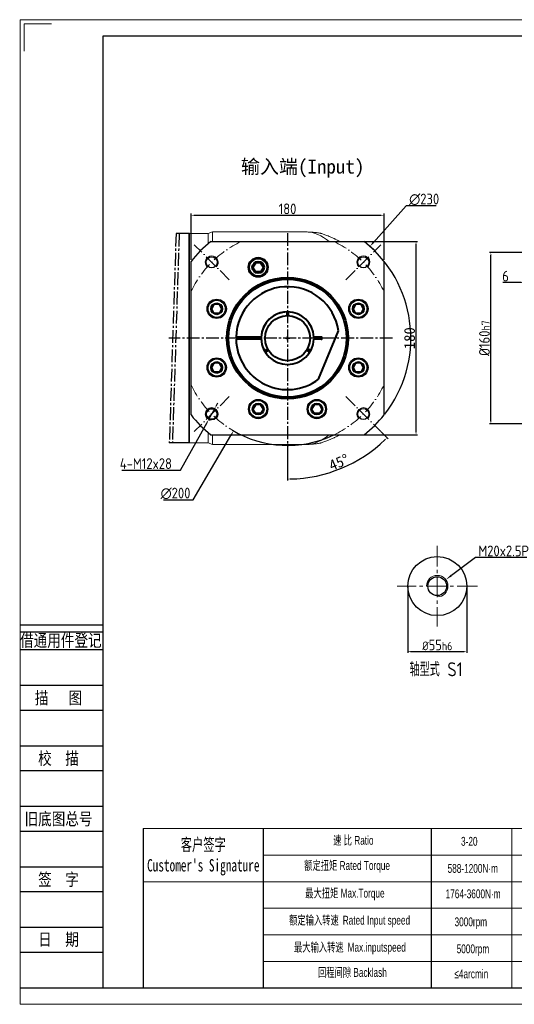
# Model space of a CAD drawing. Header units: millimetres. Extents: x 2026 to 3324, y 344 to 1261.
# Tile 1 of 7: x 2026 to 2487, y 344 to 1261. Entities that reach past the tile are written whole.
import ezdxf
from ezdxf.enums import TextEntityAlignment as Align

# ---------------------------------------------------------------- set-up
doc = ezdxf.new("R2010")
doc.units = ezdxf.units.MM
for name, pattern in [('ACAD_ISO10W100', [18, 12, -3, 0, -3]), ('CENTER2', [28.575, 19.05, -3.175, 3.175, -3.175]), ('点画线', [18, 12, -2, 2, -2])]:
    doc.linetypes.add(name, pattern=pattern)
for name, color, linetype in [('1轮廓实线层', 7, 'Continuous'), ('2细线层', 4, 'Continuous'), ('6文字层', 3, 'Continuous'), ('7中心线层', 7, '点画线'), ('7标注层', 4, 'Continuous'), ('标注线', 7, 'Continuous')]:
    doc.layers.add(name, color=color, linetype=linetype)
for name, color, linetype, lineweight in [('SLD-0', 7, 'Continuous', 18), ('中心线', 230, 'CENTER2', 18), ('中心线层', 7, 'ACAD_ISO10W100', 0), ('图框_外框线', 7, 'Continuous', 18), ('粗实线', 7, 'Continuous', 40), ('细实线', 211, 'Continuous', 18)]:
    doc.layers.add(name, color=color, linetype=linetype, lineweight=lineweight)
doc.styles.add('宋体', font='txt', dxfattribs={"width": 0.8})
doc.styles.add('工程字', font='gbenor.shx', dxfattribs={"bigfont": 'gbcbig.shx'})
doc.styles.add('标准', font='arial.ttf', dxfattribs={"width": 0.667})
doc.dimstyles.new('DIMSTYLE_17', dxfattribs={"dimtxt": 8, "dimasz": 12, "dimexe": 0.18, "dimexo": 1, "dimgap": 1, "dimtad": 1, "dimtih": 1, "dimtoh": 1, "dimdec": 3, "dimdsep": 46, "dimtxsty": 'Standard', "dimblk": '_FILLED', "dimblk1": '_FILLED', "dimblk2": '_FILLED', "dimcen": 0.09, "dimadec": 0, "dimazin": 0, "dimtol": 1, "dimtp": 0.1, "dimtm": 0.1, "dimtfac": 0.7, "dimtdec": 3, "dimtofl": 0, "dimtmove": 0, "dimatfit": 3, "dimldrblk": '_FILLED', "dimfxl": 1, "dimtolj": 1, "dimarcsym": 0})
doc.dimstyles.new('ISO-25', dxfattribs={"dimtxt": 2.5, "dimasz": 2.5, "dimexe": 1.25, "dimexo": 0.625, "dimtad": 1, "dimtxsty": 'Standard', "dimcen": 2.5, "dimadec": 0, "dimazin": 0, "dimtfac": 1, "dimtmove": 0, "dimatfit": 3, "dimfxl": 1, "dimarcsym": 0})
doc.dimstyles.new('ISO-25-1', dxfattribs={"dimtxt": 11, "dimasz": 5, "dimexe": 1.25, "dimexo": 1, "dimgap": 2, "dimtad": 1, "dimtoh": 1, "dimtxsty": '工程字', "dimcen": 2, "dimadec": 0, "dimazin": 0, "dimtfac": 1, "dimtmove": 0, "dimatfit": 3, "dimfxl": 1, "dimarcsym": 0})
doc.dimstyles.new('ISO-25-5', dxfattribs={"dimtxt": 13, "dimasz": 3, "dimexe": 1.6, "dimexo": 1.3, "dimgap": 2, "dimtad": 1, "dimdec": 3, "dimtxsty": '工程字', "dimcen": 2.5, "dimadec": 0, "dimazin": 0, "dimtfac": 1, "dimtdec": 3, "dimtmove": 0, "dimatfit": 3, "dimfxl": 1, "dimarcsym": 0})
doc.dimstyles.new('ISO-25-6', dxfattribs={"dimtxt": 13, "dimasz": 3, "dimexe": 1.6, "dimexo": 1.3, "dimgap": 2, "dimtad": 1, "dimtih": 1, "dimtoh": 1, "dimdec": 3, "dimtxsty": '工程字', "dimcen": 2.5, "dimadec": 0, "dimazin": 0, "dimtfac": 1, "dimtdec": 3, "dimtmove": 0, "dimatfit": 3, "dimfxl": 1, "dimarcsym": 0})

# ---------------------------------------------------------------- blocks, each defined once
blk = doc.blocks.new('*D14')
at = {"layer": '6文字层', "color": 0, "lineweight": -2}
for p, q in [((2185.61, 1037.51), (2185.61, 1080.77)), ((2188.61, 1079.17), (2362.61, 1079.17)), ((2365.61, 1037.51), (2365.61, 1080.77))]:
    blk.add_line(p, q, dxfattribs=at)
at = {"layer": '6文字层', "color": 0}
for points in [[(2188.61, 1079.67), (2188.61, 1078.67), (2185.61, 1079.17)], [(2362.61, 1078.67), (2362.61, 1079.67), (2365.61, 1079.17)]]:
    blk.add_solid(points, dxfattribs=at)
at = {"layer": 'Defpoints', "color": 0}
for p in [(2365.61, 1079.17), (2185.61, 1036.21), (2365.61, 1036.21)]:
    blk.add_point(p, dxfattribs=at)
at = {"layer": '6文字层', "color": 0, "insert": (2275.61, 1085.17), "char_height": 10, "attachment_point": 5, "style": '工程字'}
blk.add_mtext('180', dxfattribs=at)
blk = doc.blocks.new('*D15')
at = {"layer": '6文字层', "color": 0, "lineweight": -2}
for p, q in [((2273.61, 964.62), (2277.61, 964.62)), ((2275.61, 962.62), (2275.61, 966.62)), ((2187.76, 813.9), (2222.74, 873.9)), ((2159.88, 813.9), (2187.76, 813.9))]:
    blk.add_line(p, q, dxfattribs=at)
blk.add_arc((2275.61, 964.62), 100, 239.04938, 295.26897, dxfattribs=at)
at = {"layer": '6文字层', "color": 0}
blk.add_solid([(2223.46, 873.48), (2222.02, 874.32), (2225.25, 878.22)], dxfattribs=at)
at = {"layer": 'Defpoints', "color": 0}
for p in [(2325.96, 1051.01), (2225.25, 878.22)]:
    blk.add_point(p, dxfattribs=at)
at = {"layer": '6文字层', "color": 0, "insert": (2171.14, 819.9), "char_height": 10, "attachment_point": 5, "style": '工程字'}
blk.add_mtext('∅200', dxfattribs=at)
blk = doc.blocks.new('*D16')
at = {"layer": '6文字层', "color": 0, "lineweight": -2}
for p, q in [((2386.39, 1088.02), (2355.77, 1053.91)), ((2414.27, 1088.02), (2386.39, 1088.02)), ((2273.61, 964.62), (2277.61, 964.62)), ((2275.61, 962.62), (2275.61, 966.62))]:
    blk.add_line(p, q, dxfattribs=at)
blk.add_arc((2275.61, 964.62), 115, 321.99828, 48.70785, dxfattribs=at)
at = {"layer": '6文字层', "color": 0}
blk.add_solid([(2355.15, 1054.47), (2356.39, 1053.36), (2352.43, 1050.19)], dxfattribs=at)
at = {"layer": 'Defpoints', "color": 0}
for p in [(2352.43, 1050.19), (2198.78, 879.04)]:
    blk.add_point(p, dxfattribs=at)
at = {"layer": '6文字层', "color": 0, "insert": (2403.02, 1094.02), "char_height": 10, "attachment_point": 5, "style": '工程字'}
blk.add_mtext('∅230', dxfattribs=at)
blk = doc.blocks.new('*D17')
at = {"layer": '6文字层', "color": 0, "lineweight": -2}
for p, q in [((2209.27, 901.77), (2210.73, 904.39)), ((2207.81, 899.15), (2201.98, 888.66)), ((2175.85, 841.69), (2200.52, 886.04)), ((2121.01, 841.69), (2175.85, 841.69))]:
    blk.add_line(p, q, dxfattribs=at)
blk.add_arc((2204.9, 893.91), 6, 235.71937, 256.23653, dxfattribs=at)
at = {"layer": '6文字层', "color": 0}
for points in [[(2208.83, 902.01), (2209.71, 901.53), (2207.81, 899.15)], [(2200.96, 885.8), (2200.08, 886.29), (2201.98, 888.66)]]:
    blk.add_solid(points, dxfattribs=at)
at = {"layer": 'Defpoints', "color": 0}
for p in [(2207.81, 899.15), (2201.98, 888.66)]:
    blk.add_point(p, dxfattribs=at)
at = {"layer": '6文字层', "color": 0, "insert": (2143.51, 847.69), "char_height": 10, "attachment_point": 5, "style": '工程字'}
blk.add_mtext('4-M12x28', dxfattribs=at)
blk = doc.blocks.new('G$C8FE89168')
at = {"layer": '1轮廓实线层', "color": 0, "lineweight": -2}
for points in [[(8, 3.38), (4, 5.6894), (4, 10.3106), (8, 12.62)], [(8, 3.38), (12, 5.6894), (12, 10.3106), (8, 12.62)]]:
    blk.add_lwpolyline(points, dxfattribs=at)
for radius in [8, 4.62]:
    blk.add_circle((8, 8), radius, dxfattribs=at)
blk = doc.blocks.new('*D18')
at = {"layer": '6文字层', "color": 0, "lineweight": -2}
for p, q in [((2347.82, 1054.62), (2396.69, 1054.62)), ((2395.44, 877.12), (2395.44, 1052.12)), ((2347.82, 874.62), (2396.69, 874.62))]:
    blk.add_line(p, q, dxfattribs=at)
at = {"layer": '6文字层', "color": 0}
for points in [[(2395.85, 1052.12), (2395.02, 1052.12), (2395.44, 1054.62)], [(2395.02, 877.12), (2395.85, 877.12), (2395.44, 874.62)]]:
    blk.add_solid(points, dxfattribs=at)
at = {"layer": 'Defpoints', "color": 0}
for p in [(2347.2, 1054.62), (2395.44, 1054.62), (2347.2, 874.62)]:
    blk.add_point(p, dxfattribs=at)
at = {"layer": '6文字层', "color": 0, "insert": (2389.44, 964.62), "char_height": 10, "attachment_point": 5, "rotation": 90}
blk.add_mtext('180', dxfattribs=at)
blk = doc.blocks.new('*D19')
at = {"layer": '6文字层', "color": 0, "lineweight": -2}
for p, q in [((2363.02, 877.2), (2369.33, 870.9)), ((2275.61, 865.99), (2275.61, 832.08))]:
    blk.add_line(p, q, dxfattribs=at)
blk.add_arc((2275.61, 964.62), 131.29, 271.09104, 313.90896, dxfattribs=at)
at = {"layer": '6文字层', "color": 0}
for points in [[(2366.95, 869.73), (2366.37, 870.33), (2368.44, 871.78)], [(2278.1, 833.77), (2278.11, 832.94), (2275.61, 833.33)]]:
    blk.add_solid(points, dxfattribs=at)
at = {"layer": 'Defpoints', "color": 0}
for p in [(2275.61, 1062.62), (2330.05, 910.17), (2362.58, 877.64), (2275.61, 866.62), (2309.59, 837.8)]:
    blk.add_point(p, dxfattribs=at)
at = {"layer": '6文字层', "color": 0, "insert": (2323.55, 848.87), "char_height": 10, "attachment_point": 5, "rotation": 22.5}
blk.add_mtext('45%%d', dxfattribs=at)
blk = doc.blocks.new('*D25')
at = {"layer": '6文字层', "color": 0, "lineweight": -2}
for p, q in [((2493.62, 1016.44), (2476.27, 1016.44)), ((2496.12, 991.25), (2496.12, 1017.69)), ((2502.12, 1016.44), (2496.12, 1016.44)), ((2502.12, 996.25), (2502.12, 1017.69)), ((2504.62, 1016.44), (2507.12, 1016.44))]:
    blk.add_line(p, q, dxfattribs=at)
at = {"layer": '6文字层', "color": 0}
for points in [[(2493.62, 1016.03), (2493.62, 1016.86), (2496.12, 1016.44)], [(2504.62, 1016.86), (2504.62, 1016.03), (2502.12, 1016.44)]]:
    blk.add_solid(points, dxfattribs=at)
at = {"layer": 'Defpoints', "color": 0}
for p in [(2496.12, 1016.44), (2502.12, 995.62), (2496.12, 990.62)]:
    blk.add_point(p, dxfattribs=at)
at = {"layer": '6文字层', "color": 0, "insert": (2478.94, 1022.44), "char_height": 10, "attachment_point": 5, "style": '工程字'}
blk.add_mtext('6', dxfattribs=at)
blk = doc.blocks.new('*D27')
at = {"layer": '6文字层', "color": 0, "lineweight": -2}
for p, q in [((2581.69, 1044.62), (2463.99, 1044.62)), ((2465.24, 887.12), (2465.24, 1042.12)), ((2581.69, 884.62), (2463.99, 884.62))]:
    blk.add_line(p, q, dxfattribs=at)
at = {"layer": '6文字层', "color": 0}
for points in [[(2465.66, 1042.12), (2464.83, 1042.12), (2465.24, 1044.62)], [(2464.83, 887.12), (2465.66, 887.12), (2465.24, 884.62)]]:
    blk.add_solid(points, dxfattribs=at)
at = {"layer": 'Defpoints', "color": 0}
for p in [(2465.24, 1044.62), (2582.32, 1044.62), (2582.32, 884.62)]:
    blk.add_point(p, dxfattribs=at)
at = {"layer": '6文字层', "color": 0, "insert": (2459.24, 964.62), "char_height": 10, "attachment_point": 5, "rotation": 90, "style": '工程字'}
blk.add_mtext('%%c160{\\H0.769231x;h7\\P}', dxfattribs=at)
blk = doc.blocks.new('*D45')
at = {"layer": '6文字层', "color": 0, "lineweight": -2}
for p, q in [((2387.72, 732.84), (2387.72, 671.45)), ((2442.72, 732.84), (2442.72, 671.45)), ((2390.22, 672.7), (2440.22, 672.7))]:
    blk.add_line(p, q, dxfattribs=at)
at = {"layer": '6文字层', "color": 0}
for points in [[(2390.22, 673.12), (2390.22, 672.28), (2387.72, 672.7)], [(2440.22, 672.28), (2440.22, 673.12), (2442.72, 672.7)]]:
    blk.add_solid(points, dxfattribs=at)
at = {"layer": 'Defpoints', "color": 0}
for p in [(2387.72, 733.47), (2442.72, 733.47), (2442.72, 672.7)]:
    blk.add_point(p, dxfattribs=at)
at = {"layer": '6文字层', "color": 0, "insert": (2415.22, 678.7), "char_height": 10, "attachment_point": 5, "style": '工程字'}
blk.add_mtext('{{\\H0.8182x;%%C}55{\\H0.7727x;h6}}', dxfattribs=at)
blk = doc.blocks.new('_FILLED')
at = {"color": 0, "linetype": 'ByBlock'}
blk.add_solid([(0, 0), (-1, 0.13), (-1, -0.13)], dxfattribs=at)
blk = doc.blocks.new('*D46')
at = {"layer": '6文字层', "color": 0, "linetype": 'Continuous', "lineweight": -2}
for p, q in [((2450.95, 760.31), (2428.41, 743.38)), ((2498.84, 760.31), (2450.95, 760.31)), ((2415.13, 733.47), (2415.31, 733.47)), ((2415.22, 733.38), (2415.22, 733.56))]:
    blk.add_line(p, q, dxfattribs=at)
at = {"layer": 'Defpoints', "color": 0}
for p in [(2423.21, 739.47), (2407.22, 727.46)]:
    blk.add_point(p, dxfattribs=at)
at = {"layer": '6文字层', "color": 0, "lineweight": -2, "xscale": 6.5, "yscale": 6.5, "zscale": 6.5, "rotation": 216.9078532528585}
blk.add_blockref('_FILLED', (2423.21, 739.47), dxfattribs=at)
at = {"layer": '6文字层', "color": 0, "insert": (2477.17, 766.31), "char_height": 10, "attachment_point": 5, "style": '工程字'}
blk.add_mtext('\\A1;M20x2.5P', dxfattribs=at)

msp = doc.modelspace()

# ---------------------------------------------------------------- linework, layer by layer
at = {"color": 7, "linetype": 'Continuous', "lineweight": 15}
for p, q in [((2184.1071, 1062.1177), (2183.6071, 1061.6177)), ((2183.6071, 1061.6177), (2183.6071, 867.6177)), ((2201.6071, 1062.1177), (2184.1071, 1062.1177)), ((2184.1071, 1062.1177), (2184.1071, 867.1177)), ((2205.7283, 1063.6177), (2201.6071, 1062.1177)), ((2201.6071, 1062.1177), (2201.6071, 1052.6461)), ((2293.1707, 1063.6177), (2205.7283, 1063.6177)), ((2205.7283, 1063.6177), (2205.7283, 1054.6177)), ((2201.6071, 876.5893), (2201.6071, 867.1177)), ((2205.7283, 874.6177), (2205.7283, 865.6177)), ((2183.6071, 867.6177), (2184.1071, 867.1177)), ((2184.1071, 867.1177), (2201.6071, 867.1177)), ((2201.6071, 867.1177), (2205.7283, 865.6177)), ((2205.7283, 865.6177), (2293.1707, 865.6177))]:
    msp.add_line(p, q, dxfattribs=at)
for p, q in [((2252.8197, 507.4569), (2252.8197, 359.0951)), ((2409.4197, 507.4569), (2409.4197, 359.0951))]:
    msp.add_line(p, q)
at = {"color": 8, "linetype": 'Continuous', "lineweight": 15}
for start_param, end_param in [(5.85348564, 6.28318531), (3.14159265, 3.57129232)]:
    msp.add_ellipse((2293.1707, 964.6177), major_axis=(0, 99), ratio=0.51318945, start_param=start_param, end_param=end_param, dxfattribs=at)
at = {"color": 7, "linetype": 'Continuous', "lineweight": 15}
for points, knots in [([(2306.3158, 1062.3844), (2305.7125, 1062.5019), (2303.8156, 1062.871), (2300.5948, 1063.2598), (2296.8139, 1063.571), (2294.3374, 1063.5956), (2293.1726, 1063.6071)], [0, 0, 0, 0, 0.13918951, 0.43765047, 0.73550258, 1, 1, 1, 1]), ([(2306.3205, 1062.4079), (2306.3132, 1062.4102), (2306.2345, 1062.435), (2306.4829, 1062.357), (2307.011, 1062.1894), (2308.0638, 1061.846), (2309.6168, 1061.3147), (2312.0412, 1060.4422), (2315.4383, 1059.091), (2319.9297, 1057.0965), (2323.0843, 1055.4436), (2324.6606, 1054.6177)], [0, 0, 0, 0, 0.00505339, 0.05443997, 0.10396333, 0.19939293, 0.29532853, 0.39119682, 0.5938249, 0.79704817, 1, 1, 1, 1]), ([(2324.1493, 1054.879), (2323.4332, 1055.2645), (2322.2288, 1055.9129), (2320.6907, 1056.6724), (2319.6241, 1057.187), (2318.9783, 1057.4899), (2318.7139, 1057.6126), (2318.7781, 1057.5828), (2318.7805, 1057.5816)], [0, 0, 0, 0, 0.30197061, 0.50787866, 0.71253334, 0.85283059, 0.99441671, 1, 1, 1, 1]), ([(2324.6606, 874.6177), (2323.0751, 873.7872), (2319.9019, 872.125), (2315.3869, 870.1225), (2311.9316, 868.7506), (2309.4339, 867.8562), (2307.773, 867.2934), (2306.7684, 866.9677), (2306.2334, 866.8), (2306.3301, 866.8304), (2306.3439, 866.8348)], [0, 0, 0, 0, 0.2042476, 0.40877088, 0.61268229, 0.71542062, 0.818228, 0.92025393, 0.98858719, 1, 1, 1, 1]), ([(2318.8026, 871.664), (2318.8161, 871.6702), (2318.849, 871.6854), (2319.5075, 871.9931), (2320.6995, 872.5626), (2322.2985, 873.369), (2323.5458, 874.0039), (2324.2638, 874.408), (2324.3971, 874.483)], [0, 0, 0, 0, 0.10049458, 0.24472831, 0.47798076, 0.71195246, 0.94652264, 1, 1, 1, 1]), ([(2293.1712, 865.6332), (2293.4024, 865.6283), (2294.9411, 865.5957), (2297.7869, 865.7388), (2301.6922, 866.0952), (2304.5469, 866.476), (2306.0859, 866.7929), (2306.3417, 866.8456)], [0, 0, 0, 0, 0.05242711, 0.34881636, 0.64496092, 0.94098231, 1, 1, 1, 1])]:
    msp.add_open_spline(points, degree=3, knots=knots, dxfattribs=at)
at = {"layer": '2细线层'}
for p, q in [((2025.837, 697.5227), (2103.509, 697.5227)), ((2025.837, 690.8874), (2103.509, 690.8874)), ((2025.837, 674.299), (2103.509, 674.299)), ((2025.837, 641.1223), (2103.509, 641.1223)), ((2025.837, 617.8987), (2103.509, 617.8987)), ((2025.837, 584.722), (2103.509, 584.722)), ((2025.837, 561.4983), (2103.509, 561.4983)), ((2025.837, 528.3216), (2103.509, 528.3216)), ((2025.837, 505.0979), (2103.509, 505.0979)), ((2025.837, 471.9212), (2103.509, 471.9212)), ((2025.837, 448.6975), (2103.509, 448.6975)), ((2025.837, 415.5208), (2103.509, 415.5208)), ((2025.837, 392.2971), (2103.509, 392.2971)), ((2025.837, 359.1204), (2103.509, 359.1204))]:
    msp.add_line(p, q, dxfattribs=at)
at = {"layer": '7中心线层'}
for p, q in [((2171.6736, 1062.1177), (2165.3269, 867.1177)), ((2174.5766, 1062.1177), (2168.2923, 867.1177))]:
    msp.add_line(p, q, dxfattribs=at)
at = {"layer": '7中心线层', "color": 0}
for p, q in [((2275.6071, 1062.6177), (2275.6071, 866.6177)), ((2275.6071, 1062.6177), (2275.6071, 866.6177)), ((2275.6071, 1062.6177), (2275.6071, 866.6177)), ((2275.6071, 1062.6177), (2275.6071, 866.6177)), ((2275.6071, 1062.6177), (2275.6071, 866.6177)), ((2275.6071, 1062.6177), (2275.6071, 866.6177)), ((2275.6071, 1062.6177), (2275.6071, 866.6177)), ((2373.6071, 964.6177), (2164.886, 964.6177)), ((2373.6071, 964.6177), (2164.886, 964.6177)), ((2373.6071, 964.6177), (2164.886, 964.6177)), ((2373.6071, 964.6177), (2164.886, 964.6177)), ((2373.6071, 964.6177), (2164.886, 964.6177)), ((2373.6071, 964.6177), (2164.886, 964.6177)), ((2373.6071, 964.6177), (2164.886, 964.6177))]:
    msp.add_line(p, q, dxfattribs=at)
at = {"layer": '7标注层', "color": 0}
msp.add_line((2140.9039, 507.4569), (2140.9039, 359.1204), dxfattribs=at)
at = {"layer": 'SLD-0'}
msp.add_line((2484.8723, 507.4569), (2484.8723, 359.1373), dxfattribs=at)
at = {"layer": '中心线', "color": 0, "lineweight": 13}
for p, q in [((2415.2155, 770.9669), (2415.2155, 695.9669)), ((2452.7155, 733.4669), (2377.7155, 733.4669))]:
    msp.add_line(p, q, dxfattribs=at)
at = {"layer": '中心线层', "color": 0}
for p, q in [((2221.1598, 1019.0649), (2188.6329, 1051.5918)), ((2330.0543, 1019.0649), (2362.5812, 1051.5918)), ((2221.1598, 910.1704), (2188.6329, 877.6435)), ((2330.0543, 910.1704), (2362.5812, 877.6435))]:
    msp.add_line(p, q, dxfattribs=at)
for start, end in [(115.8419328, 154.1580672), (25.8419328, 64.1580672), (205.8419319, 244.1580672), (295.8419328, 334.1580672)]:
    msp.add_arc((2275.6071, 964.6177), 100, start, end, dxfattribs=at)
at = {"layer": '图框_外框线'}
for p, q in [((2140.9039, 507.4569), (3308.7384, 507.4569)), ((2252.8197, 482.7069), (2909.1667, 482.7069)), ((2140.9039, 457.9569), (3308.7384, 457.9569)), ((2252.8197, 433.2069), (3308.7384, 433.2069)), ((2252.8197, 408.4569), (3308.7384, 408.4569)), ((2252.8197, 383.7069), (3308.7384, 383.7069))]:
    msp.add_line(p, q, dxfattribs=at)
at = {"layer": '图框_外框线', "color": 3}
msp.add_lwpolyline([(2026.2507, 343.6688), (3324.1901, 343.6688), (3324.1901, 1261.4973), (2026.2507, 1261.4973)], close=True, dxfattribs=at)
msp.add_lwpolyline([(2030.101, 1232.2042), (2030.101, 1257.4888), (2055.3855, 1257.4888)], dxfattribs=at)
at = {"layer": '图框_外框线', "color": 3, "lineweight": 25}
msp.add_lwpolyline([(2103.509, 359.1204), (3308.7384, 359.1204), (3308.7384, 1246.0457), (2103.509, 1246.0457)], close=True, dxfattribs=at)
at = {"layer": '标注线'}
for p, q in [((2184.1071, 1062.1177), (2171.6736, 1062.1177)), ((2184.1071, 867.1177), (2165.3269, 867.1177))]:
    msp.add_line(p, q, dxfattribs=at)
at = {"layer": '粗实线', "lineweight": 30}
for p, q in [((2204.0179, 1054.6177), (2347.1962, 1054.6177)), ((2185.6071, 893.0286), (2185.6071, 1036.2068)), ((2365.6071, 893.0286), (2365.6071, 1036.2068)), ((2204.0179, 874.6177), (2347.1962, 874.6177))]:
    msp.add_line(p, q, dxfattribs=at)
at = {"layer": '粗实线'}
for p, q in [((2274.8571, 989.1062), (2274.8571, 985.6043)), ((2276.3571, 989.1062), (2276.3571, 985.6043)), ((2251.1275, 965.6177), (2227.6175, 965.6177)), ((2307.1071, 965.6177), (2300.0611, 965.6177)), ((2304.6071, 926.3685), (2323.1071, 971.5278)), ((2307.6071, 964.1177), (2307.6071, 965.1177)), ((2251.1275, 963.6177), (2227.6175, 963.6177)), ((2254.0244, 953.0229), (2257.0571, 954.7739)), ((2297.1897, 953.0229), (2294.157, 954.7739)), ((2307.1071, 963.6177), (2300.0611, 963.6177)), ((2254.7744, 951.7239), (2257.8071, 953.4748)), ((2296.4397, 951.7239), (2293.407, 953.4748))]:
    msp.add_line(p, q, dxfattribs=at)
at = {"layer": '粗实线', "lineweight": 30}
for centre, radius in [((2204.8964, 1035.3283), 5.125), ((2346.3177, 1035.3283), 5.125), ((2209.5497, 991.9795), 9), ((2341.6644, 991.9795), 9), ((2209.5497, 991.9795), 5.5), ((2341.6644, 991.9795), 5.5), ((2209.5497, 937.2558), 9), ((2341.6644, 937.2558), 9), ((2209.5497, 937.2558), 5.5), ((2341.6644, 937.2558), 5.5), ((2248.2452, 898.5603), 9), ((2248.2452, 898.5603), 5.5), ((2302.9689, 898.5603), 9), ((2302.9689, 898.5603), 5.5), ((2346.3177, 893.907), 5.125), ((2415.2155, 733.4669), 27.5), ((2415.2155, 733.4669), 8.75)]:
    msp.add_circle(centre, radius, dxfattribs=at)
at = {"layer": '粗实线'}
for centre, radius in [((2248.2452, 1030.6751), 9), ((2248.2452, 1030.6751), 5.5), ((2275.6071, 964.6177), 56.5), ((2275.6071, 964.6177), 55), ((2275.6071, 964.6177), 21), ((2204.8964, 893.907), 5.125)]:
    msp.add_circle(centre, radius, dxfattribs=at)
at = {"layer": '粗实线', "lineweight": 30}
for start, end in [(128.4999504, 141.5000496), (38.4999504, 51.5000496), (218.4999504, 231.5000496), (308.4999504, 321.5000496)]:
    msp.add_arc((2275.6071, 964.6177), 115, start, end, dxfattribs=at)
at = {"layer": '粗实线'}
for centre, radius, start, end in [((2275.6071, 964.6177), 48, 8.2771291, 178.8062516), ((2275.6071, 964.6177), 24.5, 91.7542265, 208.2457735), ((2275.6071, 964.6177), 24.5, 2.3392531, 177.6607469), ((2307.1071, 965.1177), 0.5, 0, 90), ((2307.1071, 964.1177), 0.5, 270, 0), ((2275.6071, 964.6177), 48, 181.1937484, 307.1688997), ((2275.6071, 964.6177), 24.5, 182.3392531, 357.6607469)]:
    msp.add_arc(centre, radius, start, end, dxfattribs=at)
at = {"layer": '细实线'}
for centre, radius, start, end in [((2204.8964, 1035.3283), 6, 315.0000551, 226.7191346), ((2346.3177, 1035.3283), 6, 313.280872, 225.0000551), ((2275.6071, 964.6177), 24.5, 331.7542265, 88.2457735), ((2275.6071, 964.6177), 24.5, 211.7542265, 328.2457735), ((2204.8964, 893.907), 6, 316.7191346, 224.9999449), ((2346.3177, 893.907), 6, 314.9999449, 223.280872)]:
    msp.add_arc(centre, radius, start, end, dxfattribs=at)
at = {"layer": '细实线', "color": 0}
msp.add_arc((2415.2155, 733.4669), 10, 270, 180, dxfattribs=at)

# ---------------------------------------------------------------- block references
at = {"layer": '标注线', "color": 0, "rotation": 90}
for p in [(2256.2452, 1022.6751), (2217.5497, 983.9795), (2349.6644, 983.9795), (2217.5497, 929.2558), (2349.6644, 929.2558), (2256.2452, 890.5603), (2310.9689, 890.5603)]:
    msp.add_blockref('G$C8FE89168', p, dxfattribs=at)

# ---------------------------------------------------------------- texts
at = {"layer": '6文字层', "color": 3, "style": '宋体', "width": 0.8}
for s, p in [('借通用件登记', (2064.2518, 683.0331)), ('描   图', (2062.0381, 629.5105)), ('校  描', (2062.0381, 573.1101)), ('旧底图总号', (2062.0381, 516.7097)), ('签  字', (2062.0381, 460.3093)), ('日  期', (2062.0588, 404.2401))]:
    msp.add_text(s, height=11.61184, dxfattribs=at).set_placement(p, align=Align.MIDDLE)
at = {"layer": 'SLD-0', "color": 1, "attachment_point": 2, "style": '标准'}
for s, insert, char_height, width in [("{\\fSimSun|b1|i0|c134|p2;客户签字\\PCustomer's Signature}", (2197.0547, 498.2992), 11.55, 143.683191), ('速 比 Ratio', (2336.9875, 500.6514), 8.25, 67.410013), ('3-20', (2445.1079, 499.6998), 8.25, 35.077276), ('{\\fSimSun|b0|i0|c134|p2;额定扭矩} Rated Torque', (2331.1885, 477.1819), 8.25, 92.637804), ('588-1200N·m', (2448.38, 474.4763), 8.25, 35.077276), ('{\\fSimSun|b0|i0|c134|p2;最大扭矩} Max.Torque', (2329.1589, 451.3944), 8.25, 106.556395), ('1764-3600N·m', (2448.6728, 450.7788), 8.25, 35.077276), ('{\\fSimSun|b0|i0|c134|p2;额定输入转速 }Rated Input speed', (2333.5081, 426.1864), 8.25, 151.792354), ('3000rpm', (2446.5348, 424.6857), 8.25, 35.077276), ('{\\fSimSun|b0|i0|c134|p2;最大输入转速 }Max.inputspeed ', (2333.798, 400.9785), 8.25, 139.613481), ('5000rpm', (2448.5038, 399.495), 8.25, 63.314112), ('回程间隙 Backlash', (2336.1176, 377.509), 8.25, 67.410013), ('≤4arcmin ', (2446.9952, 376.1422), 8.25, 35.077276)]:
    msp.add_mtext(s, dxfattribs=dict(at, insert=insert, char_height=char_height, width=width))
at = {"layer": '标注线', "color": 0, "insert": (2232.1644, 1131.0664), "char_height": 13, "width": 179.20046, "attachment_point": 1, "style": '工程字'}
msp.add_mtext('{\\fKaiTi_GB2312|b0|i0|c134|p49;输入端(Input)\\P}', dxfattribs=at)
at = {"layer": '标注线', "color": 0, "lineweight": 20, "insert": (2414.2007, 655.9428), "char_height": 13, "attachment_point": 5, "style": '工程字'}
msp.add_mtext('轴型式 S1', dxfattribs=at)

# ---------------------------------------------------------------- dimensions: what is measured, and where the dimension line sits
at = {"layer": '6文字层'}
for p1, p2, picture, middle in [((2198.784, 879.0419), (2352.4301, 1050.1935), '*D16', (2403.0169, 1088.0199)), ((2325.961, 1051.0149), (2225.2531, 878.2204), '*D15', (2171.1355, 813.8978))]:
    dim = msp.add_diameter_dim_2p(p1=p1, p2=p2, dimstyle='ISO-25-1', override={"dimtxt": 10, "dimgap": 1, "dimtxsty": '工程字', "dimse2": 1, "dimsd2": 1, "dimtofl": 0, "dimatfit": 0}, dxfattribs=at)
    dim.commit()
    dim.dimension.update_dxf_attribs({"geometry": picture, "text_midpoint": middle, "dimtype": 163})
dim = msp.add_linear_dim(base=(2365.6071, 1079.1679), p1=(2185.6071, 1036.2068), p2=(2365.6071, 1036.2068), dimstyle='ISO-25-5', override={"dimtxt": 10, "dimgap": 1}, dxfattribs=at)
dim.commit()
dim.dimension.update_dxf_attribs({"geometry": '*D14', "text_midpoint": (2275.6071, 1085.1679)})
dim = msp.add_angular_dim_2l(base=(2309.5871, 837.8022), line1=((2275.6071, 1062.6177), (2275.6071, 866.6177)), line2=((2330.0543, 910.1704), (2362.5812, 877.6435)), dimstyle='ISO-25', override={"dimtxt": 10, "dimgap": 1}, dxfattribs=at)
dim.commit()
dim.dimension.update_dxf_attribs({"geometry": '*D19', "text_midpoint": (2323.5531, 848.8657)})
dim = msp.add_linear_dim(base=(2395.436, 1054.6177), p1=(2347.1962, 874.6177), p2=(2347.1962, 1054.6177), angle=90, dimstyle='ISO-25', override={"dimtxt": 10, "dimgap": 1}, dxfattribs=at)
dim.commit()
dim.dimension.update_dxf_attribs({"geometry": '*D18', "text_midpoint": (2389.436, 964.6177)})
dim = msp.add_linear_dim(base=(2465.2425, 1044.6177), p1=(2582.3198, 884.6177), p2=(2582.3198, 1044.6177), angle=90, text='%%c<>{\\H0.769231x;h7\\P}', dimstyle='ISO-25', override={"dimtxt": 10, "dimgap": 1, "dimtxsty": '工程字'}, dxfattribs=at)
dim.commit()
dim.dimension.update_dxf_attribs({"geometry": '*D27', "text_midpoint": (2459.2425, 964.6177)})
dim = msp.add_linear_dim(base=(2496.1198, 1016.4434), p1=(2502.1198, 995.6228), p2=(2496.1198, 990.6228), dimstyle='ISO-25', override={"dimtxt": 10, "dimgap": 1, "dimtxsty": '工程字'}, dxfattribs=at)
dim.commit()
dim.dimension.update_dxf_attribs({"geometry": '*D25', "text_midpoint": (2478.9443, 1016.4434), "dimtype": 160})
dim = msp.add_diameter_dim_2p(p1=(2207.8133, 899.1503), p2=(2201.9794, 888.6638), text='4-M12x28', dimstyle='ISO-25-6', override={"dimtxt": 10, "dimgap": 1, "dimtxsty": '工程字'}, dxfattribs=at)
dim.commit()
dim.dimension.update_dxf_attribs({"geometry": '*D17', "text_midpoint": (2143.512, 841.6869), "dimtype": 163})
at = {"layer": '6文字层', "linetype": 'Continuous'}
dim = msp.add_diameter_dim_2p(p1=(2407.2194, 727.4616), p2=(2423.2115, 739.4722), text='M20x2.5P', dimstyle='DIMSTYLE_17', override={"dimtxt": 10, "dimasz": 6.5, "dimgap": 1, "dimtxsty": '工程字', "dimtol": 0, "dimldrblk": '_FILLED'}, dxfattribs=at)
dim.commit()
dim.dimension.update_dxf_attribs({"geometry": '*D46', "text_midpoint": (2477.169, 760.3065), "dimtype": 163})
at = {"layer": '6文字层'}
dim = msp.add_linear_dim(base=(2442.7155, 672.7016), p1=(2387.7155, 733.4669), p2=(2442.7155, 733.4669), text='{{\\H0.8182x;%%C}55{\\H0.7727x;h6}}', dimstyle='ISO-25', override={"dimtxt": 10, "dimgap": 1, "dimtxsty": '工程字'}, dxfattribs=at)
dim.commit()
dim.dimension.update_dxf_attribs({"geometry": '*D45', "text_midpoint": (2415.2155, 672.7016), "dimtype": 160})

doc.saveas('drawing.dxf')
